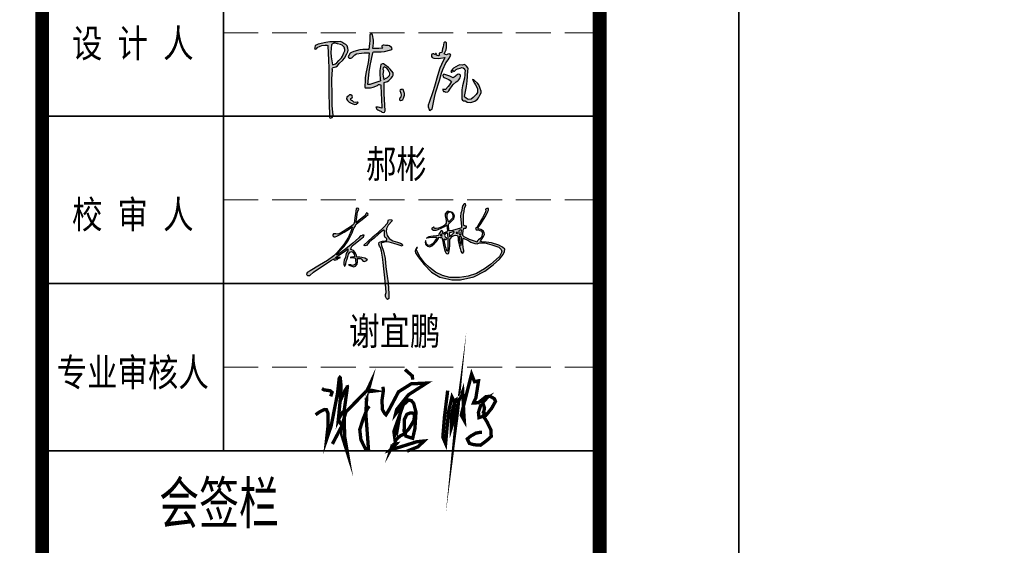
# Model space of a CAD drawing. Extents: x 1109697 to 1467097, y -139975 to 53891.
# Tile 185 of 256: x 1272736 to 1279801, y -58696 to -54923. Entities that reach past the tile are written whole.
import ezdxf
from ezdxf.enums import TextEntityAlignment as Align

# ---------------------------------------------------------------- set-up
doc = ezdxf.new("R2010")
doc.units = 0
doc.header["$LTSCALE"] = 1000
doc.header["$MEASUREMENT"] = 0
doc.linetypes.add('DASH', pattern=[0.35, 0.25, -0.1])
for name, color, linetype in [('A-ANNO-TEXT', 7, 'Continuous'), ('PUB_TEXT', 7, 'Continuous'), ('PUB_TITLE', 4, 'Continuous')]:
    doc.layers.add(name, color=color, linetype=linetype)
doc.layers.add('不打印线', color=254, linetype='DASH', lineweight=0, plot=False)
doc.layers.add('图框', color=4, linetype='Continuous', lineweight=35)
doc.styles.add('-黑体', font='simhei.ttf', dxfattribs={"width": 0.8})

# ---------------------------------------------------------------- blocks, each defined once
blk = doc.blocks.new('陈岚')
h = blk.add_hatch(color=256)
h.paths.add_polyline_path([(-3.976, 1.115), (-3.926, 1.233), (-3.919, 1.31), (-3.948, 1.435), (-3.991, 1.559), (-4.054, 1.625), (-4.177, 1.671), (-4.289, 1.741), (-4.366, 1.759), (-4.497, 1.747), (-4.936, 1.709), (-5.158, 1.666), (-5.58, 1.539), (-5.645, 1.504), (-5.677, 1.483), (-5.733, 1.435), (-5.745, 1.368), (-5.75, 1.335), (-5.761, 1.268), (-5.692, 1.257), (-5.632, 1.297), (-5.615, 1.365), (-5.457, 1.448), (-5.368, 1.477), (-5.191, 1.504), (-5.132, 1.517), (-5.098, 1.517), (-5.039, 1.504), (-4.944, 0.696), (-4.909, 0.289), (-4.865, -0.524), (-4.806, -1.258), (-4.774, -1.625), (-4.705, -2.358), (-4.696, -2.405), (-4.677, -2.431), (-4.636, -2.455), (-4.56, -2.411), (-4.525, -2.361), (-4.511, -2.274), (-4.592, -1.773), (-4.617, -1.518), (-4.636, -1.01), (-4.7, -0.536), (-4.714, -0.294), (-4.705, 0.185), (-4.718, 0.24), (-4.708, 0.281), (-4.67, 0.324), (-4.522, 0.374), (-4.447, 0.431), (-4.358, 0.56), (-4.165, 0.748), (-4.083, 0.868)])
h.paths.add_polyline_path([(-4.848, 1.127), (-4.837, 1.574), (-4.728, 1.649), (-4.639, 1.664), (-4.511, 1.629), (-4.35, 1.61), (-4.263, 1.571), (-4.143, 1.463), (-4.09, 1.352), (-4.09, 1.267), (-4.143, 1.157), (-4.205, 0.968), (-4.259, 0.874), (-4.393, 0.726), (-4.486, 0.589), (-4.56, 0.528), (-4.712, 0.462), (-4.822, 0.896)], flags=16)
h.paths.add_polyline_path([(-2.535, 1.294), (-2.511, 1.314), (-2.469, 1.324), (-2.114, 1.348), (-1.935, 1.379), (-1.593, 1.477), (-1.541, 1.508), (-1.524, 1.569), (-1.552, 1.622), (-1.671, 1.689), (-1.749, 1.707), (-1.885, 1.699), (-1.966, 1.724), (-2.025, 1.714), (-2.093, 1.664), (-2.081, 1.611), (-2.065, 1.583), (-2.024, 1.546), (-2.246, 1.523), (-2.357, 1.512), (-2.58, 1.49), (-2.557, 1.793), (-2.569, 1.951), (-2.635, 2.248), (-2.684, 2.285), (-2.751, 2.276), (-2.788, 2.227), (-2.769, 1.911), (-2.769, 1.751), (-2.788, 1.435), (-3.119, 1.408), (-3.286, 1.373), (-3.601, 1.268), (-3.728, 1.211), (-3.79, 1.154), (-3.858, 1.032), (-3.885, 0.982), (-3.871, 0.924), (-3.823, 0.893), (-3.741, 0.891), (-3.689, 0.914), (-3.635, 0.976), (-3.571, 1.054), (-3.532, 1.088), (-3.448, 1.143), (-3.175, 1.2), (-3.037, 1.223), (-2.76, 1.254), (-2.766, 0.83), (-2.786, 0.617), (-2.858, 0.199), (-2.884, -0.123), (-2.889, -0.285), (-2.885, -0.607), (-2.879, -0.646), (-2.855, -0.67), (-2.816, -0.677), (-2.557, -0.658), (-2.422, -0.62), (-2.191, -0.503), (-2.139, -0.451), (-2.078, -0.439), (-2.01, -0.468), (-1.956, -0.974), (-1.931, -1.226), (-1.885, -1.732), (-2.008, -1.695), (-2.076, -1.686), (-2.205, -1.691), (-2.138, -1.794), (-2.082, -1.84), (-1.968, -1.885), (-1.916, -1.891), (-1.885, -1.91), (-1.857, -1.955), (-1.777, -1.964), (-1.717, -1.934), (-1.677, -1.864), (-1.764, -1.248), (-1.795, -0.937), (-1.83, -0.315), (-1.664, -0.264), (-1.58, -0.204), (-1.475, -0.065), (-1.402, 0.039), (-1.38, 0.113), (-1.385, 0.24), (-1.554, 0.423), (-1.651, 0.505), (-1.857, 0.643), (-1.932, 0.686), (-1.993, 0.69), (-2.073, 0.657), (-2.11, 0.326), (-2.108, 0.154), (-2.066, -0.177), (-2.041, -0.199), (-2.044, -0.242), (-2.073, -0.26), (-2.292, -0.349), (-2.402, -0.393), (-2.621, -0.482), (-2.66, -0.482), (-2.68, -0.482), (-2.719, -0.482), (-2.692, 0.215), (-2.659, 0.565), (-2.552, 1.254)])
h.paths.add_polyline_path([(-1.941, 0.469), (-1.885, 0.532), (-1.743, 0.469), (-1.674, 0.408), (-1.593, 0.275), (-1.552, 0.205), (-1.548, 0.148), (-1.579, 0.073), (-1.677, -0.035), (-1.735, -0.084), (-1.857, -0.163), (-1.919, 0.023), (-1.932, 0.129), (-1.913, 0.324), (-1.95, 0.399)], flags=16)
h.paths.add_polyline_path([(-3.594, -1.302), (-3.537, -1.275), (-3.514, -1.213), (-3.538, -1.156), (-3.618, -1.115), (-3.694, -1.124), (-3.761, -1.184), (-3.823, -1.259), (-3.83, -1.342), (-3.781, -1.427), (-3.674, -1.52), (-3.606, -1.557), (-3.469, -1.594), (-3.363, -1.615), (-3.29, -1.598), (-3.205, -1.531), (-3.196, -1.51), (-3.21, -1.486), (-3.233, -1.482), (-3.342, -1.511), (-3.418, -1.498), (-3.51, -1.434), (-3.571, -1.418), (-3.606, -1.363)], flags=17)
h.paths.add_polyline_path([(-0.696, -0.847), (-0.753, -0.691), (-0.773, -0.641), (-0.846, -0.625), (-0.885, -0.663), (-0.913, -0.652), (-0.946, -0.674), (-0.947, -0.704), (-0.883, -0.854), (-0.872, -0.947), (-0.899, -1.107), (-0.941, -1.144), (-0.937, -1.214), (-0.892, -1.246), (-0.81, -1.223), (-0.766, -1.185), (-0.732, -1.107), (-0.691, -0.946)])
h.paths.add_polyline_path([(1.706, 1.407), (1.664, 1.458), (1.608, 1.473), (1.546, 1.449), (1.473, 1.41), (1.414, 1.408), (1.338, 1.442), (1.432, 1.67), (1.451, 1.808), (1.421, 2.053), (1.383, 2.097), (1.309, 2.094), (1.275, 2.046), (1.254, 1.828), (1.239, 1.72), (1.199, 1.504), (1.141, 1.498), (1.112, 1.489), (1.06, 1.463), (1.06, 1.422), (1.067, 1.4), (1.088, 1.365), (1.028, 1.325), (0.964, 1.328), (0.907, 1.372), (0.92, 1.398), (0.901, 1.433), (0.872, 1.435), (0.859, 1.4), (0.813, 1.386), (0.782, 1.407), (0.721, 1.417), (0.672, 1.393), (0.643, 1.338), (0.663, 1.255), (0.704, 1.209), (0.782, 1.178), (1.028, 1.18), (1.153, 1.194), (1.393, 1.247), (1.226, 0.851), (1.158, 0.644), (1.053, 0.226), (0.931, -0.374), (0.858, -0.672), (0.685, -1.26), (0.643, -1.41), (0.648, -1.504), (0.706, -1.649), (0.722, -1.669), (0.732, -1.678), (0.754, -1.691), (0.799, -1.65), (0.825, -1.633), (0.879, -1.607), (0.96, -0.968), (1.021, -0.649), (1.178, -0.024), (1.253, 0.381), (1.313, 0.582), (1.47, 0.963), (1.58, 1.131), (1.628, 1.222)])
h.paths.add_polyline_path([(2.216, 0.069), (2.283, 0.157), (2.298, 0.228), (2.301, 0.265), (2.296, 0.337), (2.247, 0.376), (2.205, 0.386), (2.144, 0.372), (2.055, 0.292), (2.01, 0.251), (1.921, 0.171), (1.717, 0.254), (1.61, 0.286), (1.393, 0.33), (1.348, 0.281), (1.362, 0.196), (1.421, 0.164), (1.595, 0.099), (1.679, 0.058), (1.838, -0.038), (1.738, -0.234), (1.675, -0.328), (1.532, -0.496), (1.477, -0.494), (1.449, -0.491), (1.393, -0.482), (1.384, -0.547), (1.426, -0.604), (1.491, -0.614), (1.516, -0.623), (1.528, -0.627), (1.553, -0.635), (1.664, -0.607), (1.725, -0.557), (1.775, -0.454), (1.88, -0.274), (1.944, -0.188), (2.088, -0.038), (2.176, 0.029)])
h.paths.add_polyline_path([(2.602, 0.844), (2.54, 0.912), (2.466, 0.93), (2.38, 0.9), (2.23, 0.897), (2.147, 0.869), (2.026, 0.782), (1.898, 0.701), (1.84, 0.638), (1.769, 0.504), (1.783, 0.474), (1.828, 0.466), (1.852, 0.49), (1.841, 0.524), (1.872, 0.563), (1.907, 0.56), (1.911, 0.538), (1.935, 0.523), (1.956, 0.532), (2.054, 0.636), (2.12, 0.679), (2.255, 0.726), (2.346, 0.761), (2.416, 0.753), (2.498, 0.699), (2.505, 0.668), (2.513, 0.653), (2.533, 0.629), (2.533, 0.457), (2.533, 0.371), (2.533, 0.199), (2.446, -0.233), (2.429, -0.459), (2.449, -0.899), (2.463, -0.973), (2.494, -1.015), (2.56, -1.052), (2.641, -1.054), (2.685, -1.066), (2.755, -1.107), (2.924, -1.123), (3.021, -1.103), (3.172, -1.024), (3.309, -0.916), (3.368, -0.838), (3.436, -0.677), (3.488, -0.548), (3.485, -0.453), (3.422, -0.329), (3.336, -0.129), (3.261, -0.032), (3.088, 0.101), (3.049, 0.128), (3.024, 0.137), (2.977, 0.143), (3.094, -0.046), (3.153, -0.14), (3.269, -0.329), (3.295, -0.464), (3.285, -0.546), (3.227, -0.67), (3.13, -0.78), (3.076, -0.832), (2.963, -0.927), (2.848, -0.963), (2.765, -0.951), (2.665, -0.885), (2.639, -0.858), (2.627, -0.844), (2.602, -0.816), (2.672, -0.252), (2.69, 0.033), (2.692, 0.601), (2.702, 0.705), (2.677, 0.772)])
for p, q in [((-2.751, 2.276), (-2.788, 2.227)), ((-2.788, 2.227), (-2.769, 1.911)), ((-2.684, 2.285), (-2.751, 2.276)), ((-2.635, 2.248), (-2.684, 2.285)), ((-2.569, 1.951), (-2.635, 2.248)), ((-5.158, 1.666), (-5.58, 1.539)), ((-4.936, 1.709), (-5.158, 1.666)), ((-4.497, 1.747), (-4.936, 1.709)), ((-4.728, 1.649), (-4.837, 1.574)), ((-4.639, 1.664), (-4.728, 1.649)), ((-4.511, 1.629), (-4.639, 1.664)), ((-4.35, 1.61), (-4.511, 1.629)), ((-4.366, 1.759), (-4.497, 1.747)), ((-4.289, 1.741), (-4.366, 1.759)), ((-4.177, 1.671), (-4.289, 1.741)), ((-4.054, 1.625), (-4.177, 1.671)), ((-3.991, 1.559), (-4.054, 1.625)), ((-2.769, 1.751), (-2.788, 1.435)), ((-2.769, 1.911), (-2.769, 1.751)), ((-2.58, 1.49), (-2.557, 1.793)), ((-2.557, 1.793), (-2.569, 1.951)), ((-2.025, 1.714), (-2.093, 1.664)), ((-2.093, 1.664), (-2.081, 1.611)), ((-1.966, 1.724), (-2.025, 1.714)), ((-1.885, 1.699), (-1.966, 1.724)), ((-1.749, 1.707), (-1.885, 1.699)), ((-1.671, 1.689), (-1.749, 1.707)), ((-1.552, 1.622), (-1.671, 1.689)), ((-1.524, 1.569), (-1.552, 1.622)), ((1.239, 1.72), (1.199, 1.504)), ((1.254, 1.828), (1.239, 1.72)), ((1.275, 2.046), (1.254, 1.828)), ((1.309, 2.094), (1.275, 2.046)), ((1.383, 2.097), (1.309, 2.094)), ((1.338, 1.442), (1.432, 1.67)), ((1.421, 2.053), (1.383, 2.097)), ((1.451, 1.808), (1.421, 2.053)), ((1.432, 1.67), (1.451, 1.808)), ((-5.75, 1.335), (-5.761, 1.268)), ((-5.761, 1.268), (-5.692, 1.257)), ((-5.745, 1.368), (-5.75, 1.335)), ((-5.733, 1.435), (-5.745, 1.368)), ((-5.677, 1.483), (-5.733, 1.435)), ((-5.692, 1.257), (-5.632, 1.297)), ((-5.645, 1.504), (-5.677, 1.483)), ((-5.58, 1.539), (-5.645, 1.504)), ((-5.632, 1.297), (-5.615, 1.365)), ((-5.615, 1.365), (-5.457, 1.448)), ((-5.457, 1.448), (-5.368, 1.477)), ((-5.368, 1.477), (-5.191, 1.504)), ((-5.191, 1.504), (-5.132, 1.517)), ((-5.132, 1.517), (-5.098, 1.517)), ((-5.098, 1.517), (-5.039, 1.504)), ((-5.039, 1.504), (-4.944, 0.696)), ((-4.837, 1.574), (-4.848, 1.127)), ((-4.848, 1.127), (-4.822, 0.896)), ((-4.263, 1.571), (-4.35, 1.61)), ((-4.143, 1.463), (-4.263, 1.571)), ((-4.205, 0.968), (-4.143, 1.157)), ((-4.09, 1.352), (-4.143, 1.463)), ((-4.143, 1.157), (-4.09, 1.267)), ((-4.09, 1.267), (-4.09, 1.352)), ((-4.083, 0.868), (-3.976, 1.115)), ((-3.948, 1.435), (-3.991, 1.559)), ((-3.976, 1.115), (-3.926, 1.233)), ((-3.919, 1.31), (-3.948, 1.435)), ((-3.926, 1.233), (-3.919, 1.31)), ((-3.79, 1.154), (-3.858, 1.032)), ((-3.728, 1.211), (-3.79, 1.154)), ((-3.601, 1.268), (-3.728, 1.211)), ((-3.286, 1.373), (-3.601, 1.268)), ((-3.571, 1.054), (-3.532, 1.088)), ((-3.532, 1.088), (-3.448, 1.143)), ((-3.448, 1.143), (-3.175, 1.2)), ((-3.119, 1.408), (-3.286, 1.373)), ((-3.175, 1.2), (-3.037, 1.223)), ((-2.788, 1.435), (-3.119, 1.408)), ((-3.037, 1.223), (-2.76, 1.254)), ((-2.76, 1.254), (-2.766, 0.83)), ((-2.659, 0.565), (-2.552, 1.254)), ((-2.357, 1.512), (-2.58, 1.49)), ((-2.552, 1.254), (-2.535, 1.294)), ((-2.535, 1.294), (-2.511, 1.314)), ((-2.511, 1.314), (-2.469, 1.324)), ((-2.469, 1.324), (-2.114, 1.348)), ((-2.246, 1.523), (-2.357, 1.512)), ((-2.024, 1.546), (-2.246, 1.523)), ((-2.114, 1.348), (-1.935, 1.379)), ((-2.081, 1.611), (-2.065, 1.583)), ((-2.065, 1.583), (-2.024, 1.546)), ((-1.935, 1.379), (-1.593, 1.477)), ((-1.593, 1.477), (-1.541, 1.508)), ((-1.541, 1.508), (-1.524, 1.569)), ((0.672, 1.393), (0.643, 1.338)), ((0.643, 1.338), (0.663, 1.255)), ((0.663, 1.255), (0.704, 1.209)), ((0.721, 1.417), (0.672, 1.393)), ((0.704, 1.209), (0.782, 1.178)), ((0.782, 1.407), (0.721, 1.417)), ((0.813, 1.386), (0.782, 1.407)), ((0.782, 1.178), (1.028, 1.18)), ((0.859, 1.4), (0.813, 1.386)), ((0.872, 1.435), (0.859, 1.4)), ((0.901, 1.433), (0.872, 1.435)), ((0.92, 1.398), (0.901, 1.433)), ((0.907, 1.372), (0.92, 1.398)), ((0.964, 1.328), (0.907, 1.372)), ((1.028, 1.325), (0.964, 1.328)), ((1.088, 1.365), (1.028, 1.325)), ((1.028, 1.18), (1.153, 1.194)), ((1.112, 1.489), (1.06, 1.463)), ((1.06, 1.463), (1.06, 1.422)), ((1.06, 1.422), (1.067, 1.4)), ((1.067, 1.4), (1.088, 1.365)), ((1.141, 1.498), (1.112, 1.489)), ((1.199, 1.504), (1.141, 1.498)), ((1.153, 1.194), (1.393, 1.247)), ((1.393, 1.247), (1.226, 0.851)), ((1.414, 1.408), (1.338, 1.442)), ((1.473, 1.41), (1.414, 1.408)), ((1.47, 0.963), (1.58, 1.131)), ((1.546, 1.449), (1.473, 1.41)), ((1.608, 1.473), (1.546, 1.449)), ((1.58, 1.131), (1.628, 1.222)), ((1.664, 1.458), (1.608, 1.473)), ((1.628, 1.222), (1.706, 1.407)), ((1.706, 1.407), (1.664, 1.458)), ((-4.944, 0.696), (-4.909, 0.289)), ((-4.822, 0.896), (-4.712, 0.462)), ((-4.56, 0.528), (-4.486, 0.589)), ((-4.486, 0.589), (-4.393, 0.726)), ((-4.447, 0.431), (-4.358, 0.56)), ((-4.393, 0.726), (-4.259, 0.874)), ((-4.358, 0.56), (-4.165, 0.748)), ((-4.259, 0.874), (-4.205, 0.968)), ((-4.165, 0.748), (-4.083, 0.868)), ((-3.858, 1.032), (-3.885, 0.982)), ((-3.885, 0.982), (-3.871, 0.924)), ((-3.871, 0.924), (-3.823, 0.893)), ((-3.823, 0.893), (-3.741, 0.891)), ((-3.741, 0.891), (-3.689, 0.914)), ((-3.689, 0.914), (-3.635, 0.976)), ((-3.635, 0.976), (-3.571, 1.054)), ((-2.786, 0.617), (-2.858, 0.199)), ((-2.766, 0.83), (-2.786, 0.617)), ((-2.692, 0.215), (-2.659, 0.565)), ((-2.073, 0.657), (-2.11, 0.326)), ((-1.993, 0.69), (-2.073, 0.657)), ((-1.932, 0.686), (-1.993, 0.69)), ((-1.857, 0.643), (-1.932, 0.686)), ((-1.651, 0.505), (-1.857, 0.643)), ((1.158, 0.644), (1.053, 0.226)), ((1.226, 0.851), (1.158, 0.644)), ((1.253, 0.381), (1.313, 0.582)), ((1.313, 0.582), (1.47, 0.963)), ((1.84, 0.638), (1.769, 0.504)), ((1.898, 0.701), (1.84, 0.638)), ((1.841, 0.524), (1.872, 0.563)), ((1.872, 0.563), (1.907, 0.56)), ((2.026, 0.782), (1.898, 0.701)), ((1.907, 0.56), (1.911, 0.538)), ((1.956, 0.532), (2.054, 0.636)), ((2.147, 0.869), (2.026, 0.782)), ((2.054, 0.636), (2.12, 0.679)), ((2.12, 0.679), (2.255, 0.726)), ((2.23, 0.897), (2.147, 0.869)), ((2.38, 0.9), (2.23, 0.897)), ((2.255, 0.726), (2.346, 0.761)), ((2.346, 0.761), (2.416, 0.753)), ((2.466, 0.93), (2.38, 0.9)), ((2.416, 0.753), (2.498, 0.699)), ((2.54, 0.912), (2.466, 0.93)), ((2.498, 0.699), (2.505, 0.668)), ((2.505, 0.668), (2.513, 0.653)), ((2.513, 0.653), (2.533, 0.629)), ((2.533, 0.629), (2.533, 0.457)), ((2.602, 0.844), (2.54, 0.912)), ((2.677, 0.772), (2.602, 0.844)), ((2.702, 0.705), (2.677, 0.772)), ((2.69, 0.033), (2.692, 0.601)), ((2.692, 0.601), (2.702, 0.705)), ((-4.909, 0.289), (-4.865, -0.524)), ((-4.718, 0.24), (-4.708, 0.281)), ((-4.705, 0.185), (-4.718, 0.24)), ((-4.714, -0.294), (-4.705, 0.185)), ((-4.712, 0.462), (-4.56, 0.528)), ((-4.708, 0.281), (-4.67, 0.324)), ((-4.67, 0.324), (-4.522, 0.374)), ((-4.522, 0.374), (-4.447, 0.431)), ((-2.858, 0.199), (-2.884, -0.123)), ((-2.719, -0.482), (-2.692, 0.215)), ((-2.11, 0.326), (-2.108, 0.154)), ((-2.108, 0.154), (-2.066, -0.177)), ((-1.941, 0.469), (-1.95, 0.399)), ((-1.95, 0.399), (-1.913, 0.324)), ((-1.885, 0.532), (-1.941, 0.469)), ((-1.913, 0.324), (-1.932, 0.129)), ((-1.932, 0.129), (-1.919, 0.023)), ((-1.919, 0.023), (-1.857, -0.163)), ((-1.743, 0.469), (-1.885, 0.532)), ((-1.674, 0.408), (-1.743, 0.469)), ((-1.677, -0.035), (-1.579, 0.073)), ((-1.593, 0.275), (-1.674, 0.408)), ((-1.554, 0.423), (-1.651, 0.505)), ((-1.552, 0.205), (-1.593, 0.275)), ((-1.579, 0.073), (-1.548, 0.148)), ((-1.385, 0.24), (-1.554, 0.423)), ((-1.548, 0.148), (-1.552, 0.205)), ((-1.475, -0.065), (-1.402, 0.039)), ((-1.402, 0.039), (-1.38, 0.113)), ((-1.38, 0.113), (-1.385, 0.24)), ((1.053, 0.226), (0.931, -0.374)), ((1.178, -0.024), (1.253, 0.381)), ((1.393, 0.33), (1.348, 0.281)), ((1.348, 0.281), (1.362, 0.196)), ((1.362, 0.196), (1.421, 0.164)), ((1.61, 0.286), (1.393, 0.33)), ((1.421, 0.164), (1.595, 0.099)), ((1.595, 0.099), (1.679, 0.058)), ((1.717, 0.254), (1.61, 0.286)), ((1.679, 0.058), (1.838, -0.038)), ((1.921, 0.171), (1.717, 0.254)), ((1.769, 0.504), (1.783, 0.474)), ((1.783, 0.474), (1.828, 0.466)), ((1.828, 0.466), (1.852, 0.49)), ((1.852, 0.49), (1.841, 0.524)), ((1.911, 0.538), (1.935, 0.523)), ((2.01, 0.251), (1.921, 0.171)), ((1.935, 0.523), (1.956, 0.532)), ((2.055, 0.292), (2.01, 0.251)), ((2.144, 0.372), (2.055, 0.292)), ((2.088, -0.038), (2.176, 0.029)), ((2.205, 0.386), (2.144, 0.372)), ((2.176, 0.029), (2.216, 0.069)), ((2.247, 0.376), (2.205, 0.386)), ((2.216, 0.069), (2.283, 0.157)), ((2.296, 0.337), (2.247, 0.376)), ((2.283, 0.157), (2.298, 0.228)), ((2.301, 0.265), (2.296, 0.337)), ((2.298, 0.228), (2.301, 0.265)), ((2.533, 0.199), (2.446, -0.233)), ((2.533, 0.457), (2.533, 0.371)), ((2.533, 0.371), (2.533, 0.199)), ((2.672, -0.252), (2.69, 0.033)), ((3.024, 0.137), (2.977, 0.143)), ((2.977, 0.143), (3.094, -0.046)), ((3.049, 0.128), (3.024, 0.137)), ((3.088, 0.101), (3.049, 0.128)), ((3.261, -0.032), (3.088, 0.101)), ((-4.865, -0.524), (-4.806, -1.258)), ((-4.7, -0.536), (-4.714, -0.294)), ((-4.636, -1.01), (-4.7, -0.536)), ((-2.884, -0.123), (-2.889, -0.285)), ((-2.889, -0.285), (-2.885, -0.607)), ((-2.68, -0.482), (-2.719, -0.482)), ((-2.66, -0.482), (-2.68, -0.482)), ((-2.621, -0.482), (-2.66, -0.482)), ((-2.402, -0.393), (-2.621, -0.482)), ((-2.422, -0.62), (-2.191, -0.503)), ((-2.292, -0.349), (-2.402, -0.393)), ((-2.073, -0.26), (-2.292, -0.349)), ((-2.191, -0.503), (-2.139, -0.451)), ((-2.139, -0.451), (-2.078, -0.439)), ((-2.078, -0.439), (-2.01, -0.468)), ((-2.044, -0.242), (-2.073, -0.26)), ((-2.066, -0.177), (-2.041, -0.199)), ((-2.041, -0.199), (-2.044, -0.242)), ((-2.01, -0.468), (-1.956, -0.974)), ((-1.857, -0.163), (-1.735, -0.084)), ((-1.83, -0.315), (-1.664, -0.264)), ((-1.795, -0.937), (-1.83, -0.315)), ((-1.735, -0.084), (-1.677, -0.035)), ((-1.664, -0.264), (-1.58, -0.204)), ((-1.58, -0.204), (-1.475, -0.065)), ((0.931, -0.374), (0.858, -0.672)), ((1.021, -0.649), (1.178, -0.024)), ((1.393, -0.482), (1.384, -0.547)), ((1.449, -0.491), (1.393, -0.482)), ((1.477, -0.494), (1.449, -0.491)), ((1.532, -0.496), (1.477, -0.494)), ((1.675, -0.328), (1.532, -0.496)), ((1.738, -0.234), (1.675, -0.328)), ((1.725, -0.557), (1.775, -0.454)), ((1.838, -0.038), (1.738, -0.234)), ((1.775, -0.454), (1.88, -0.274)), ((1.88, -0.274), (1.944, -0.188)), ((1.944, -0.188), (2.088, -0.038)), ((2.446, -0.233), (2.429, -0.459)), ((2.429, -0.459), (2.449, -0.899)), ((2.602, -0.816), (2.672, -0.252)), ((3.094, -0.046), (3.153, -0.14)), ((3.153, -0.14), (3.269, -0.329)), ((3.336, -0.129), (3.261, -0.032)), ((3.269, -0.329), (3.295, -0.464)), ((3.295, -0.464), (3.285, -0.546)), ((3.422, -0.329), (3.336, -0.129)), ((3.485, -0.453), (3.422, -0.329)), ((3.488, -0.548), (3.485, -0.453)), ((-4.617, -1.518), (-4.636, -1.01)), ((-2.885, -0.607), (-2.879, -0.646)), ((-2.879, -0.646), (-2.855, -0.67)), ((-2.855, -0.67), (-2.816, -0.677)), ((-2.816, -0.677), (-2.557, -0.658)), ((-2.557, -0.658), (-2.422, -0.62)), ((-1.956, -0.974), (-1.931, -1.226)), ((-1.764, -1.248), (-1.795, -0.937)), ((-0.946, -0.674), (-0.947, -0.704)), ((-0.947, -0.704), (-0.883, -0.854)), ((-0.913, -0.652), (-0.946, -0.674)), ((-0.885, -0.663), (-0.913, -0.652)), ((-0.872, -0.947), (-0.899, -1.107)), ((-0.846, -0.625), (-0.885, -0.663)), ((-0.883, -0.854), (-0.872, -0.947)), ((-0.773, -0.641), (-0.846, -0.625)), ((-0.753, -0.691), (-0.773, -0.641)), ((-0.696, -0.847), (-0.753, -0.691)), ((-0.732, -1.107), (-0.691, -0.946)), ((-0.691, -0.946), (-0.696, -0.847)), ((0.858, -0.672), (0.685, -1.26)), ((0.879, -1.607), (0.96, -0.968)), ((0.96, -0.968), (1.021, -0.649)), ((1.384, -0.547), (1.426, -0.604)), ((1.426, -0.604), (1.491, -0.614)), ((1.491, -0.614), (1.516, -0.623)), ((1.516, -0.623), (1.528, -0.627)), ((1.528, -0.627), (1.553, -0.635)), ((1.553, -0.635), (1.664, -0.607)), ((1.664, -0.607), (1.725, -0.557)), ((2.449, -0.899), (2.463, -0.973)), ((2.463, -0.973), (2.494, -1.015)), ((2.494, -1.015), (2.56, -1.052)), ((2.56, -1.052), (2.641, -1.054)), ((2.627, -0.844), (2.602, -0.816)), ((2.639, -0.858), (2.627, -0.844)), ((2.665, -0.885), (2.639, -0.858)), ((2.641, -1.054), (2.685, -1.066)), ((2.765, -0.951), (2.665, -0.885)), ((2.685, -1.066), (2.755, -1.107)), ((2.848, -0.963), (2.765, -0.951)), ((2.963, -0.927), (2.848, -0.963)), ((3.076, -0.832), (2.963, -0.927)), ((3.021, -1.103), (3.172, -1.024)), ((3.13, -0.78), (3.076, -0.832)), ((3.227, -0.67), (3.13, -0.78)), ((3.172, -1.024), (3.309, -0.916)), ((3.285, -0.546), (3.227, -0.67)), ((3.309, -0.916), (3.368, -0.838)), ((3.368, -0.838), (3.436, -0.677)), ((3.436, -0.677), (3.488, -0.548)), ((-4.806, -1.258), (-4.774, -1.625)), ((-4.592, -1.773), (-4.617, -1.518)), ((-3.823, -1.259), (-3.83, -1.342)), ((-3.83, -1.342), (-3.781, -1.427)), ((-3.761, -1.184), (-3.823, -1.259)), ((-3.781, -1.427), (-3.674, -1.52)), ((-3.694, -1.124), (-3.761, -1.184)), ((-3.618, -1.115), (-3.694, -1.124)), ((-3.674, -1.52), (-3.606, -1.557)), ((-3.538, -1.156), (-3.618, -1.115)), ((-3.606, -1.363), (-3.594, -1.302)), ((-3.571, -1.418), (-3.606, -1.363)), ((-3.606, -1.557), (-3.469, -1.594)), ((-3.594, -1.302), (-3.537, -1.275)), ((-3.51, -1.434), (-3.571, -1.418)), ((-3.514, -1.213), (-3.538, -1.156)), ((-3.537, -1.275), (-3.514, -1.213)), ((-3.418, -1.498), (-3.51, -1.434)), ((-3.469, -1.594), (-3.363, -1.615)), ((-3.342, -1.511), (-3.418, -1.498)), ((-3.363, -1.615), (-3.29, -1.598)), ((-3.233, -1.482), (-3.342, -1.511)), ((-3.29, -1.598), (-3.205, -1.531)), ((-3.21, -1.486), (-3.233, -1.482)), ((-3.196, -1.51), (-3.21, -1.486)), ((-3.205, -1.531), (-3.196, -1.51)), ((-1.931, -1.226), (-1.885, -1.732)), ((-1.677, -1.864), (-1.764, -1.248)), ((-0.899, -1.107), (-0.941, -1.144)), ((-0.941, -1.144), (-0.937, -1.214)), ((-0.937, -1.214), (-0.892, -1.246)), ((-0.892, -1.246), (-0.81, -1.223)), ((-0.81, -1.223), (-0.766, -1.185)), ((-0.766, -1.185), (-0.732, -1.107)), ((0.685, -1.26), (0.643, -1.41)), ((0.643, -1.41), (0.648, -1.504)), ((0.648, -1.504), (0.706, -1.649)), ((0.825, -1.633), (0.879, -1.607)), ((2.755, -1.107), (2.924, -1.123)), ((2.924, -1.123), (3.021, -1.103)), ((-4.774, -1.625), (-4.705, -2.358)), ((-4.511, -2.274), (-4.592, -1.773)), ((-2.076, -1.686), (-2.205, -1.691)), ((-2.205, -1.691), (-2.138, -1.794)), ((-2.138, -1.794), (-2.082, -1.84)), ((-2.082, -1.84), (-1.968, -1.885)), ((-2.008, -1.695), (-2.076, -1.686)), ((-1.885, -1.732), (-2.008, -1.695)), ((-1.968, -1.885), (-1.916, -1.891)), ((-1.916, -1.891), (-1.885, -1.91)), ((-1.885, -1.91), (-1.857, -1.955)), ((-1.857, -1.955), (-1.777, -1.964)), ((-1.777, -1.964), (-1.717, -1.934)), ((-1.717, -1.934), (-1.677, -1.864)), ((0.706, -1.649), (0.722, -1.669)), ((0.722, -1.669), (0.732, -1.678)), ((0.732, -1.678), (0.754, -1.691)), ((0.754, -1.691), (0.799, -1.65)), ((0.799, -1.65), (0.825, -1.633)), ((-4.705, -2.358), (-4.696, -2.405)), ((-4.696, -2.405), (-4.677, -2.431)), ((-4.677, -2.431), (-4.636, -2.455)), ((-4.636, -2.455), (-4.56, -2.411)), ((-4.56, -2.411), (-4.525, -2.361)), ((-4.525, -2.361), (-4.511, -2.274))]:
    blk.add_line(p, q)
blk = doc.blocks.new('谢宜鹏')
at = {"const_width": 80}
for points in [[(14907296, 155511), (14907219, 154878), (14907180, 154399), (14907247, 154241), (14907315, 154993), (14907399, 155356), (14907456, 155244), (14907440, 154794), (14907386, 154627), (14907386, 154942), (14907473, 155276), (14907563, 155337), (14907537, 155048), (14907498, 154752), (14907547, 155270), (14907601, 155331), (14907656, 155491), (14907682, 154964), (14907694, 154794), (14907620, 154926), (14907868, 155906), (14907939, 155723), (14908010, 155742), (14908035, 155745), (14907971, 155337), (14907913, 155215), (14908029, 155221), (14908215, 155369), (14908318, 155372), (14908412, 155318), (14908440, 155254), (14908350, 155090), (14908209, 154916), (14908045, 154865), (14908032, 154990), (14908106, 155221), (14908161, 155289), (14908225, 155324), (14908135, 155225), (14908177, 155096), (14908164, 155025), (14908151, 154990), (14908193, 154951), (14908145, 154910), (14908238, 154762), (14908331, 154569), (14908338, 154415), (14908225, 154312), (14908083, 154206), (14907926, 154216), (14907817, 154248), (14907765, 154354), (14907849, 154425), (14907974, 154495), (14908080, 154514), (14908116, 154514)], [(14905365, 155474), (14905424, 155609), (14905438, 155664), (14905360, 155498)], [(14906275, 156016), (14906450, 155862), (14906459, 155774)], [(14904137, 154933), (14904238, 155006), (14904348, 155059), (14904396, 155055), (14904435, 154964), (14904430, 154629), (14904399, 154342), (14904509, 154665), (14904659, 155431), (14904701, 155805), (14904717, 155826), (14904727, 155815), (14904748, 155607), (14904721, 155237), (14904679, 154802), (14904763, 154977), (14904819, 155022), (14904900, 155609), (14904888, 155641)], [(14905749, 155603), (14905758, 155508), (14905724, 155270), (14905737, 155053), (14905787, 154966), (14905820, 154932), (14905883, 155032), (14906121, 155483), (14906425, 155674), (14906792, 155691), (14906359, 155412), (14906075, 155057), (14906050, 154953), (14906175, 155116), (14906363, 155287), (14906429, 155270), (14906484, 155203), (14906538, 154995), (14906513, 154603), (14906459, 154369), (14906296, 154423), (14906254, 154544), (14906263, 154828), (14906321, 154945), (14906404, 154978), (14906455, 154978), (14906505, 154941), (14906488, 154795), (14906375, 154607), (14906258, 154474), (14906162, 154428), (14906071, 154348), (14905945, 154123), (14905976, 154222)], [(14904289, 155560), (14904341, 155528), (14904482, 155509), (14904530, 155470), (14904497, 155372)], [(14904539, 154235), (14904768, 154671), (14904862, 155002), (14905359, 155506), (14905485, 155516), (14905548, 155503), (14905367, 155482), (14905338, 154965), (14905401, 154119), (14905325, 154124), (14905220, 154340), (14905193, 154579), (14905272, 154826), (14905372, 155075), (14905422, 155136)], [(14904897, 155604), (14904838, 155516), (14904717, 155242)], [(14904820, 155024), (14904831, 154424), (14904899, 154020), (14904759, 154466), (14904763, 154680), (14904682, 154810)], [(14906187, 155122), (14906138, 154843), (14906041, 154298), (14906009, 154537), (14906231, 155161)], [(14907398, 154892), (14907392, 154869), (14907391, 154848), (14907396, 154828), (14907409, 154829), (14907415, 154846), (14907414, 154875), (14907409, 154894), (14907398, 154892)], [(14905974, 154219), (14906060, 154233), (14905919, 154087), (14906561, 154289), (14906729, 154305), (14906592, 154169), (14906324, 154062)]]:
    blk.add_lwpolyline(points, dxfattribs=at)
blk = doc.blocks.new('A$C64787331')
h = blk.add_hatch(color=256)
h.paths.add_polyline_path([(93811, 17582), (94014, 16088), (93932, 14255), (93979, 12419), (94140, 11339), (95021, 10737), (96130, 9786), (95965, 8008), (94434, 7677), (92116, 7471), (90006, 6892), (88847, 6520), (88711, 4702), (89182, 2774), (90170, 1505), (91205, -1928), (92101, -7479), (92594, -12295), (93334, -18446), (94233, -26761), (95270, -36552), (95566, -40586), (94778, -42209), (94778, -44127), (95615, -46242), (96551, -47128), (97849, -46178), (97849, -41666), (97347, -31438), (96343, -25121), (95139, -16497), (94624, -8814), (92993, -1893), (91173, 3358), (90793, 5224), (91337, 5993), (94869, 6807), (98266, 6626), (102659, 5314), (106553, 3957), (110312, 2916), (110856, 3686), (110357, 4771), (108772, 5586), (105874, 6536), (101572, 7893), (98356, 9839), (96364, 12825), (95458, 16444), (95775, 19340), (97461, 22325), (100969, 26383), (100507, 27859), (97553, 27306), (96538, 24170), (93030, 20296), (87860, 15501), (82909, 11486), (77946, 6932), (75003, 3934), (74872, 3373), (75792, 3069), (76997, 3495), (78254, 4852), (79636, 6437), (81734, 8328), (84088, 10220), (88131, 13952), (90690, 16202), (92839, 17684)])
h.paths.add_polyline_path([(139353, 20366), (138145, 19509), (138262, 18614), (139548, 17757), (142120, 17757), (144185, 18263), (146991, 19548), (149875, 21105), (151940, 22546), (152291, 22001), (152807, 17340), (151993, 16277), (149782, 15173), (148677, 14007), (148247, 15111), (148370, 16461), (147387, 17504), (146405, 16706), (144624, 13884), (144256, 12780), (142352, 12596), (139333, 12285), (137133, 11924), (135205, 11502), (133871, 10859), (133609, 10509), (135687, 10870), (139061, 11171), (142854, 11171), (142594, 10073), (141535, 8675), (140023, 6333), (138283, 4671), (136152, 3270), (134426, 3726), (133216, 5086), (132800, 6257), (132456, 8029), (132195, 7693), (131779, 6446), (132270, 4746), (132800, 4179), (134237, 2744), (136241, 2291), (138094, 3197), (140212, 4897), (142329, 7202), (144220, 9960), (144561, 11206), (145764, 10989), (147425, 10894), (148185, 8713), (148612, 5583), (149100, 3340), (149875, -172), (150650, -2256), (151113, -3486), (151903, -4157), (152692, -4274), (153598, -3924), (154007, -3048), (154608, 274), (154818, 3467), (154975, 7497), (155085, 9011), (155719, 9893), (157112, 11749), (159847, 13196), (162222, 12781), (162583, 10924), (162738, 7728), (163604, 4151), (164587, 742), (165165, -1857), (166264, -3475), (167073, -3706), (168056, -2493), (167883, -1280), (167362, 1667), (167247, 5364), (167173, 9560), (167533, 10339), (168554, 9829), (171662, 8294), (174661, 6708), (178321, 5245), (180598, 4920), (182713, 5814), (187608, 5836), (194066, 3928), (200587, 1986), (202989, -186), (203561, -2357), (201273, -6700), (192922, -14356), (187203, -18470), (179882, -22698), (172104, -25327), (163982, -26584), (155060, -26355), (148196, -24527), (141676, -21441), (135957, -17099), (131152, -12642), (127263, -7614), (124632, -2928), (123831, -726), (124234, 1488), (124112, 1461), (123046, -53), (122485, -1959), (122886, -3399), (125220, -7075), (130851, -14449), (137887, -21334), (145641, -26068), (156948, -28778), (164894, -28677), (177465, -25864), (187724, -20438), (195311, -14720), (201230, -9437), (204781, -5022), (206123, -2183), (206202, 103), (204263, 1954), (200856, 3617), (193910, 5782), (188983, 6544), (184940, 6855), (183715, 7229), (183885, 8113), (185179, 9916), (186348, 11707), (187210, 13859), (187162, 15485), (186348, 16872), (184050, 18259), (181227, 19099), (181512, 20125), (183829, 23592), (185452, 26114), (187868, 30150), (189506, 32948), (190452, 35155), (191056, 36408), (190963, 37986), (189430, 38032), (188222, 37522), (188501, 35990), (187618, 33437), (185620, 29260), (182275, 23922), (180092, 20395), (178930, 19745), (179302, 18724), (179673, 18074), (181532, 18028), (184513, 16923), (185387, 15408), (184804, 12087), (183871, 10223), (181830, 8824), (180547, 7426), (180488, 6610), (178097, 7426), (173257, 9174), (168358, 11621), (167191, 12728), (167133, 14301), (167383, 18299), (168474, 19545), (169932, 19662), (170632, 20710), (170632, 21410), (169740, 21544), (167874, 21824), (167812, 23378), (167738, 28349), (167738, 32482), (168427, 35122), (168772, 38221), (170036, 41263), (169634, 42526), (168370, 42354), (166991, 40861), (166416, 38853), (166301, 36270), (165325, 33687), (165037, 30645), (165325, 27775), (165609, 24448), (165835, 21250), (165790, 19944), (164084, 19272), (160632, 18367), (157463, 17349), (154143, 16864), (154010, 18650), (153782, 21767), (153782, 23390), (155129, 25014), (156992, 26756), (158750, 28409), (159377, 30711), (158658, 32684), (157580, 34268), (155678, 35028), (153966, 35281), (152317, 35091), (150678, 33125), (150478, 31227), (151049, 28376), (151623, 25276), (151589, 24228), (150118, 22390), (147546, 21027), (144404, 19691), (141032, 19074), (139690, 20477), (139550, 20437)])
h.paths.add_polyline_path([(147420, 14154), (147834, 12232), (146106, 12486), (145995, 13597)], flags=16)
h.paths.add_polyline_path([(151438, 14917), (152780, 14917), (152994, 13455), (153386, 10497), (153529, 8393), (153386, 4651), (153458, 1514), (153153, -1301), (152072, -1570), (151621, -409), (151121, 863), (150621, 2452), (150257, 4042), (149620, 6722), (149158, 8567), (149529, 9584), (150120, 9085), (150893, 8539), (151348, 8948), (151939, 9993), (151348, 10811), (149589, 12106), (150243, 13849)], flags=16)
h.paths.add_polyline_path([(155931, 15545), (156939, 15769), (158795, 16696), (158871, 15601), (158171, 14538), (157079, 13782), (155987, 12747), (154707, 11394), (154503, 13027), (154342, 15074), (154951, 15377)], flags=16)
h.paths.add_polyline_path([(153064, 26685), (152656, 27838), (152271, 29327), (151938, 32086), (152632, 33435), (154433, 34727), (156472, 34736), (157441, 33387), (158090, 31441), (157922, 29688), (156936, 28270), (154844, 26589), (153564, 25655)], flags=16)
h.paths.add_polyline_path([(161943, 16280), (161943, 15539), (162163, 15257), (162194, 14630), (161661, 14787), (160402, 15005)], flags=16)
h.paths.add_polyline_path([(165633, 18564), (165730, 17202), (165589, 15411), (165447, 13237), (163479, 14145), (163375, 15656), (163208, 17387)], flags=16)
h.paths.add_polyline_path([(163623, 11127), (164243, 12203), (165387, 11821), (165740, 10709), (165765, 8913), (165854, 6180), (165633, 4153), (165633, 3536), (165324, 3624), (164839, 4858), (164398, 6577), (164089, 8561), (163927, 9639)], flags=16)
h.paths.add_polyline_path([(69467, 10248), (64127, 5532), (57832, 482), (53016, -3138), (49631, -5139), (48725, -5330), (49774, -4091), (53302, -375), (56259, 2626), (59505, 7636), (62063, 12117), (63614, 15384), (65161, 19546), (66451, 21276), (67078, 22934), (69122, 24889), (73055, 27801), (76433, 30667), (78469, 32563), (78376, 33353), (77534, 33782), (76914, 33846), (76723, 33265), (75435, 31300), (70241, 26995), (67726, 25066), (67277, 24707), (67412, 26322), (68067, 29705), (68419, 33173), (68922, 35435), (69928, 37244), (69635, 38130), (68241, 38348), (67457, 37913), (67013, 35084), (66247, 29291), (65481, 24373), (64862, 23052), (63138, 21636), (59690, 19416), (55322, 16660), (52832, 15091), (50112, 14134), (48541, 14211), (46489, 14319), (46206, 14324), (45469, 13398), (45545, 12350), (46620, 11608), (47747, 11532), (49180, 12043), (51254, 13117), (56288, 15856), (60124, 18533), (62406, 20042), (63595, 20812), (63627, 20299), (63080, 18180), (60187, 11242), (55993, 4506), (49333, -3298), (46454, -6255), (40594, -10465), (33219, -14871), (24399, -20143), (21579, -21949), (21073, -23755), (22013, -24549), (24037, -24477), (27435, -21515), (34304, -16676), (44353, -10248), (46378, -8948), (46378, -10103), (47333, -10419), (48468, -10100), (49567, -9533), (50596, -8612), (52759, -7761), (52121, -7584), (50277, -8222), (47953, -9174), (47900, -8435), (48716, -7372), (50844, -6025), (57737, -1162), (59643, 198), (59643, -1524), (58191, -4063), (57465, -7509), (56285, -10138), (55832, -12133), (56013, -14127), (56338, -15566), (56828, -15744), (57852, -13698), (58164, -11430), (58876, -8939), (59544, -6893), (60345, -4669), (61369, -2712), (63462, -2090), (64308, -2935), (65554, -4758), (66150, -7338), (65065, -7293), (62883, -7338), (61725, -7827), (63284, -7827), (66190, -8080), (66801, -9606), (66845, -11341), (67023, -12408), (66756, -13876), (65866, -14721), (63951, -15122), (62482, -14766), (60517, -14687), (61503, -15344), (63195, -15967), (65065, -16456), (66756, -15744), (68315, -14054), (68582, -11964), (68493, -10140), (68359, -8670), (69845, -8640), (72217, -8868), (73199, -10615), (74149, -11285), (75232, -11399), (76383, -10988), (77507, -10276), (77919, -9674), (77178, -9181), (75506, -8304), (72819, -7702), (70763, -7537), (68134, -7438), (67678, -5968), (67093, -4249), (66267, -2736), (64994, -1120), (63376, -535), (62309, -398), (62762, 1118), (63626, 3060), (65224, 4398), (69538, 7868), (72539, 10183), (74283, 11486), (74903, 13011), (73425, 13201), (72710, 12630), (71518, 12439)])
for points in [[(46206, 14324), (45469, 13398), (45545, 12350), (46620, 11608), (47747, 11532), (49180, 12043), (51254, 13117), (56288, 15856), (60124, 18533), (62406, 20042), (63595, 20812), (63627, 20299), (63080, 18180), (60187, 11242), (55993, 4506), (49333, -3298), (46454, -6255), (40594, -10465), (33219, -14871), (24399, -20143), (21579, -21949), (21073, -23755), (22013, -24549), (24037, -24477), (27435, -21515), (34304, -16676), (44353, -10248), (46378, -8948), (46378, -10103), (47333, -10419), (48468, -10100), (49567, -9533), (50596, -8612), (52759, -7761), (52121, -7584), (50277, -8222), (48893, -8789), (47936, -8931), (47900, -8435), (48716, -7372), (50844, -6025), (57737, -1162), (59643, 198), (59643, -1524), (58191, -4063), (57465, -7509), (56285, -10138), (55832, -12133), (56013, -14127), (56338, -15566), (56828, -15744), (57852, -13698), (58164, -11430), (58876, -8939), (59544, -6893), (60345, -4669), (61369, -2712), (63462, -2090), (64308, -2935), (65554, -4758), (65955, -6493), (66133, -7338), (65065, -7293), (62883, -7338), (61725, -7827), (63284, -7827), (65332, -8005), (66356, -8494), (66801, -9606), (66845, -11341), (67023, -12408), (66756, -13876), (65866, -14721), (63951, -15122), (62482, -14766), (61369, -14721), (60301, -14543), (61503, -15344), (63195, -15967), (65065, -16456), (66756, -15744), (68315, -14054), (68582, -11964), (68493, -10140), (68359, -8672), (68775, -8662), (69845, -8640), (71658, -8815), (72444, -9273), (73199, -10615), (74149, -11285), (75232, -11399), (76383, -10988), (77507, -10276), (77919, -9674), (77178, -9181), (75506, -8304), (72819, -7702), (70763, -7537), (68597, -7455), (68111, -7364), (67678, -5968), (67093, -4249), (66267, -2736), (64994, -1120), (63376, -535), (62309, -398), (62762, 1118), (63626, 3060), (65224, 4398), (69538, 7868), (72539, 10183), (74283, 11486), (74903, 13011), (73425, 13201), (72710, 12630), (71518, 12439), (69467, 10248), (64127, 5532), (57832, 482), (53016, -3138), (49631, -5139), (48725, -5330), (49774, -4091), (53302, -375), (56259, 2626), (59505, 7636), (62063, 12117), (63614, 15384), (65161, 19546), (66451, 21276), (67078, 22934), (69122, 24889), (73055, 27801), (76433, 30667), (78469, 32563), (78376, 33353), (77534, 33782), (76914, 33846), (76723, 33265), (75435, 31300), (70241, 26995), (67726, 25066), (67277, 24707), (67412, 26322), (68067, 29705), (68419, 33173), (68922, 35435), (69928, 37244), (69635, 38130), (68241, 38348), (67457, 37913), (67013, 35084), (66247, 29291), (65481, 24373), (64862, 23052), (63138, 21636), (59690, 19416), (55322, 16660), (52832, 15091), (50112, 14134), (48541, 14211), (47085, 14287), (46780, 14313)], [(139353, 20366), (138145, 19509), (138262, 18614), (139548, 17757), (142120, 17757), (144185, 18263), (146991, 19548), (149875, 21105), (151940, 22546), (152291, 22001), (152807, 17340), (151993, 16277), (149782, 15173), (148677, 14007), (148247, 15111), (148370, 16461), (147387, 17504), (146405, 16706), (144624, 13884), (144256, 12780), (142352, 12596), (139333, 12285), (137133, 11924), (135205, 11502), (133458, 10660), (133247, 10028), (133609, 10509), (135687, 10870), (139061, 11171), (142435, 11171), (142781, 10862), (142594, 10073), (141535, 8675), (140023, 6333), (138283, 4671), (136846, 3726), (135712, 3386), (134426, 3726), (133216, 5086), (132800, 6257), (132573, 7428), (132460, 8033), (132195, 7693), (131779, 6446), (132270, 4746), (132800, 4179), (134237, 2744), (136241, 2291), (138094, 3197), (140212, 4897), (142329, 7202), (144220, 9960), (144561, 11206), (145764, 10989), (147425, 10894), (148185, 8713), (148612, 5583), (149100, 3340), (149875, -172), (150650, -2256), (151113, -3486), (151903, -4157), (152692, -4274), (153598, -3924), (154007, -3048), (154608, 274), (154818, 3467), (154975, 7497), (155085, 9011), (155719, 9893), (157112, 11749), (158867, 12678), (160157, 13142), (162222, 12781), (162583, 10924), (162738, 7728), (163604, 4151), (164587, 742), (165165, -1857), (166264, -3475), (167073, -3706), (168056, -2493), (167883, -1280), (167362, 1667), (167247, 5364), (167192, 8469), (167363, 9971), (167533, 10339), (168554, 9829), (171662, 8294), (174661, 6708), (178321, 5245), (180598, 4920), (182713, 5814), (187608, 5836), (194066, 3928), (200587, 1986), (202989, -186), (203561, -2357), (201273, -6700), (192922, -14356), (187203, -18470), (179882, -22698), (172104, -25327), (163982, -26584), (155060, -26355), (148196, -24527), (141676, -21441), (135957, -17099), (131152, -12642), (127263, -7614), (124632, -2928), (123831, -726), (124056, 508), (124617, 1573), (124112, 1461), (123046, -53), (122485, -1959), (122886, -3399), (125220, -7075), (130851, -14449), (137887, -21334), (145641, -26068), (156948, -28778), (164894, -28677), (177465, -25864), (187724, -20438), (195311, -14720), (201230, -9437), (204781, -5022), (206123, -2183), (206202, 103), (204263, 1954), (200856, 3617), (193910, 5782), (188983, 6544), (184940, 6855), (183715, 7229), (183885, 8113), (185179, 9916), (186348, 11707), (187210, 13859), (187162, 15485), (186348, 16872), (184050, 18259), (181800, 18929), (181273, 19264), (181512, 20125), (183829, 23592), (185452, 26114), (187868, 30150), (189506, 32948), (190452, 35155), (191056, 36408), (190963, 37986), (189430, 38032), (188222, 37522), (188501, 35990), (187618, 33437), (185620, 29260), (182275, 23922), (180092, 20395), (178930, 19745), (179302, 18724), (179673, 18074), (181532, 18028), (184513, 16923), (185387, 15408), (184804, 12087), (183871, 10223), (181830, 8824), (180547, 7426), (180488, 6610), (178097, 7426), (173257, 9174), (168358, 11621), (167191, 12728), (167133, 14301), (167308, 17098), (167658, 18613), (168474, 19545), (169932, 19662), (170632, 20710), (170632, 21410), (169740, 21544), (168596, 21716), (167852, 22373), (167812, 23378), (167738, 28349), (167738, 32482), (168427, 35122), (168772, 38221), (170036, 41263), (169634, 42526), (168370, 42354), (166991, 40861), (166416, 38853), (166301, 36270), (165325, 33687), (165037, 30645), (165325, 27775), (165609, 24448), (165835, 21250), (165790, 19944), (164084, 19272), (160632, 18367), (157463, 17349), (155142, 17010), (154124, 17123), (154010, 18650), (153782, 21767), (153782, 23390), (155129, 25014), (156992, 26756), (158750, 28409), (159377, 30711), (158658, 32684), (157580, 34268), (155678, 35028), (153966, 35281), (152317, 35091), (150678, 33125), (150478, 31227), (151049, 28376), (151403, 26465), (151620, 25191), (151589, 24228), (150843, 23295), (149599, 22115), (147546, 21027), (144404, 19691), (142195, 19287), (140866, 19247), (140408, 19726), (140626, 20335), (140103, 20596), (139550, 20437)], [(75003, 3934), (77946, 6932), (82909, 11486), (87860, 15501), (93030, 20296), (96538, 24170), (97553, 27306), (100507, 27859), (100969, 26383), (97461, 22325), (95775, 19340), (95458, 16444), (96364, 12825), (98356, 9839), (101572, 7893), (105874, 6536), (108772, 5586), (110357, 4771), (110856, 3686), (110312, 2916), (106553, 3957), (102659, 5314), (98266, 6626), (94869, 6807), (91337, 5993), (90793, 5224), (91173, 3358), (92993, -1893), (94624, -8814), (95139, -16497), (96343, -25121), (97347, -31438), (97849, -41666), (97849, -46178), (96551, -47128), (95615, -46242), (94778, -44127), (94778, -42209), (95566, -40586), (95270, -36552), (94233, -26761), (93334, -18446), (92594, -12295), (92101, -7479), (91205, -1928), (90170, 1505), (89182, 2774), (88711, 4702), (88847, 6520), (90006, 6892), (92116, 7471), (94434, 7677), (95965, 8008), (96130, 9786), (95021, 10737), (94140, 11339), (93979, 12419), (93932, 14255), (94014, 16088), (93811, 17582), (92839, 17684), (90690, 16202), (88131, 13952), (84088, 10220), (81734, 8328), (79636, 6437), (78254, 4852), (76997, 3495), (75792, 3069), (74872, 3373)], [(152175, 32546), (152030, 31321), (152271, 29327), (152656, 27838), (153064, 26685), (153449, 25892), (153593, 25676), (154844, 26589), (156936, 28270), (157922, 29688), (158090, 31441), (157441, 33387), (156767, 34324), (155968, 34733), (154433, 34727), (152632, 33435)], [(147078, 14020), (146424, 13765), (146026, 13282), (146083, 12714), (146680, 12402), (147646, 12260), (147590, 12771), (147590, 13367), (147504, 13765), (147305, 13935)], [(150211, 13763), (149802, 12673), (150484, 11447), (151348, 10811), (151939, 9993), (151348, 8948), (150893, 8539), (150120, 9085), (149529, 9584), (149347, 9085), (149211, 8358), (149620, 6722), (150257, 4042), (150621, 2452), (151121, 863), (151621, -409), (151924, -1189), (152348, -1501), (152794, -1390), (153240, -499), (153458, 1514), (153386, 4651), (153529, 8393), (153386, 10497), (152994, 13455), (152780, 14917), (151923, 14917), (150960, 14489), (150282, 13883)], [(154727, 15209), (154391, 14454), (154503, 13027), (154671, 11684), (155035, 11740), (155987, 12747), (157079, 13782), (158171, 14538), (158871, 15601), (158815, 16412), (157891, 16244), (156939, 15769), (155931, 15545), (154951, 15377), (154727, 15265)], [(161692, 16072), (160782, 15319), (160939, 14912), (161661, 14787), (162194, 14630), (162163, 15257), (161943, 15539), (161943, 16009)], [(164851, 18185), (163621, 17588), (163270, 16745), (163375, 15656), (163445, 14638), (164008, 13901), (164922, 13479), (165484, 13795), (165589, 15411), (165730, 17202), (165660, 18185), (165238, 18290)], [(164147, 12036), (163623, 11127), (163927, 9639), (164089, 8561), (164398, 6577), (164839, 4858), (165324, 3624), (165633, 3536), (165633, 4153), (165854, 6180), (165765, 8913), (165740, 10709), (165459, 11596), (165026, 11942), (164571, 12093)]]:
    blk.add_lwpolyline(points, close=True)
blk = doc.blocks.new('图签01')
at = {"layer": '不打印线', "linetype": 'DASH'}
for p, q in [((1795183, 100864.5), (1797883, 100864.5)), ((1795183, 99664.5), (1797883, 99664.5)), ((1795183, 98464.5), (1797883, 98464.5))]:
    blk.add_line(p, q, dxfattribs=at)
at = {"layer": '图框', "linetype": 'Continuous'}
for p, q in [((1795183, 97864.5), (1795183, 103864.5)), ((1793883, 100264.5), (1797883, 100264.5)), ((1793883, 99064.5), (1797883, 99064.5)), ((1793883, 97864.5), (1797883, 97864.5))]:
    blk.add_line(p, q, dxfattribs=at)
at = {"layer": 'A-ANNO-TEXT', "xscale": 131.2199999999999, "yscale": 131.2199999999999, "zscale": 131.2199999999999, "rotation": 356.3976698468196}
blk.add_blockref('陈岚', (1796580.4, 100534.1, 1526.9), dxfattribs=at)
at = {"layer": 'PUB_TEXT'}
for name, p, xscale, yscale, zscale in [('A$C64787331', (1795618.7, 99310.7), 0.007678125, 0.007678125, 0.007678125), ('谢宜鹏', (-2675396, 51642.3), 0.3, 0.3, 0.3)]:
    blk.add_blockref(name, p, dxfattribs=dict(at, xscale=xscale, yscale=yscale, zscale=zscale))
at = {"layer": '图框', "style": '-黑体', "width": 0.8}
for s, p in [('设 计 人', (1794533, 100687.9)), ('校 审 人', (1794533, 99459.6)), ('专业审核人', (1794533, 98326.6))]:
    blk.add_text(s, height=200, dxfattribs=at).set_placement(p, align=Align.CENTER)
at = {"layer": '图框', "style": '-黑体'}
for s, height, width, p in [('郝彬', 200, 0.8, (1796205.9, 99822.2, 1526.9)), ('谢宜鹏', 200, 0.8, (1796085.3, 98622.2, 1526.9)), ('会签栏', 300, 0.7, (1794722.5, 97340.1))]:
    blk.add_text(s, height=height, dxfattribs=dict(at, width=width)).set_placement(p)

msp = doc.modelspace()

# ---------------------------------------------------------------- linework, layer by layer
at = {"layer": 'PUB_TITLE'}
for points in [[(1193797, -74118.9), (1277897, -74118.9), (1277897, -14718.9), (1193797, -14718.9)], [(1277897, -74118.9), (1361997, -74118.9), (1361997, -14718.9), (1277897, -14718.9)]]:
    msp.add_lwpolyline(points, close=True, dxfattribs=at)
at = {"layer": 'PUB_TITLE', "const_width": 100}
msp.add_lwpolyline([(1196297, -73118.9), (1276897, -73118.9), (1276897, -15718.9), (1196297, -15718.9)], close=True, dxfattribs=at)
msp.add_lwpolyline([(1272897, -15718.9), (1272897, -73118.9)], dxfattribs=at)

# ---------------------------------------------------------------- block references
at = {"layer": 'A-ANNO-TEXT', "xscale": 131.2199999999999, "yscale": 131.2199999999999, "zscale": 131.2199999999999, "rotation": 356.3976698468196}
msp.add_blockref('陈岚', (1275594.4, -55347.2, 1526.9), dxfattribs=at)
at = {"layer": 'PUB_TEXT'}
msp.add_blockref('图签01', (-520986, -155881.3), dxfattribs=at)

doc.saveas('drawing.dxf')
